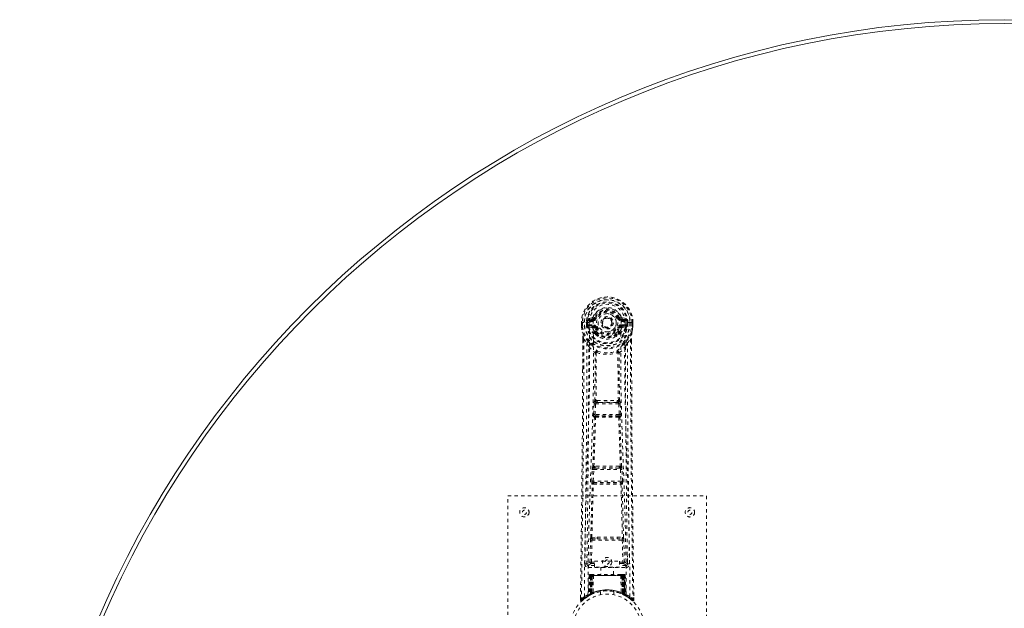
# Model space of a CAD drawing. Header units: inches. Extents: x -63 to 73, y -90 to 53.
# Tile 2 of 4: x 13 to 43, y 35 to 53. Entities that reach past the tile are written whole.
import ezdxf

# ---------------------------------------------------------------- set-up
doc = ezdxf.new("R2010")
doc.units = ezdxf.units.IN
doc.header["$MEASUREMENT"] = 0
doc.linetypes.add('SLD-Dashed', pattern=[0.075, 0.05, -0.025])
doc.linetypes.add('SLD-Solid', pattern=[0])

msp = doc.modelspace()

# ---------------------------------------------------------------- linework, layer by layer
at = {"color": 7, "linetype": 'SLD-Dashed', "lineweight": 0}
for p, q in [((30.316, 43.475), (30.316, 43.359)), ((30.32, 43.475), (30.316, 43.475)), ((30.317, 43.476), (30.317, 43.359)), ((30.373, 43.475), (30.32, 43.475)), ((30.346, 43.473), (30.346, 43.359)), ((30.396, 43.474), (30.373, 43.475)), ((30.555, 43.474), (30.396, 43.474)), ((30.467, 43.401), (30.467, 43.472)), ((30.502, 43.472), (30.497, 43.472)), ((30.497, 43.472), (30.497, 43.403)), ((30.502, 43.394), (30.502, 43.472)), ((30.639, 43.616), (30.52, 43.593)), ((30.551, 43.556), (30.667, 43.577)), ((30.551, 43.556), (30.551, 43.527)), ((30.667, 43.556), (30.551, 43.556)), ((30.667, 43.527), (30.551, 43.527)), ((30.667, 43.577), (30.667, 43.556)), ((30.667, 43.527), (30.667, 43.556)), ((30.727, 43.62), (30.672, 43.643)), ((30.672, 43.51), (30.672, 43.512)), ((30.727, 43.62), (30.749, 43.611)), ((31.252, 43.474), (31.252, 43.465)), ((31.252, 43.465), (31.252, 43.45)), ((31.443, 43.611), (31.465, 43.62)), ((31.465, 43.62), (31.468, 43.613)), ((31.519, 43.512), (31.519, 43.51)), ((31.525, 43.577), (31.641, 43.556)), ((31.525, 43.577), (31.525, 43.556)), ((31.641, 43.556), (31.525, 43.556)), ((31.525, 43.527), (31.525, 43.556)), ((31.641, 43.527), (31.525, 43.527)), ((31.671, 43.593), (31.553, 43.616)), ((31.795, 43.474), (31.637, 43.474)), ((31.641, 43.527), (31.641, 43.556)), ((31.689, 43.472), (31.695, 43.472)), ((31.689, 43.394), (31.689, 43.472)), ((31.695, 43.403), (31.695, 43.472)), ((31.724, 43.473), (31.724, 43.401)), ((31.724, 43.473), (31.724, 43.473)), ((31.818, 43.475), (31.795, 43.474)), ((31.871, 43.475), (31.818, 43.475)), ((31.846, 43.359), (31.846, 43.473)), ((31.875, 43.475), (31.871, 43.475)), ((31.874, 43.359), (31.874, 43.476)), ((31.875, 43.475), (31.875, 43.359)), ((30.316, 43.359), (30.316, 43.355)), ((30.467, 43.401), (30.497, 43.403)), ((30.467, 43.401), (30.467, 43.401)), ((30.497, 43.402), (30.503, 43.383)), ((30.503, 43.383), (30.502, 43.394)), ((30.509, 43.357), (30.513, 43.352)), ((30.513, 43.352), (30.513, 43.352)), ((30.513, 43.352), (30.513, 43.352)), ((30.523, 43.341), (30.513, 43.352)), ((30.523, 43.341), (30.638, 43.32)), ((30.537, 43.404), (30.537, 43.374)), ((30.537, 43.404), (30.667, 43.404)), ((30.667, 43.35), (30.537, 43.374)), ((30.537, 43.374), (30.667, 43.374)), ((30.667, 43.404), (30.667, 43.374)), ((30.667, 43.35), (30.667, 43.374)), ((30.749, 43.32), (30.722, 43.309)), ((30.728, 43.159), (30.727, 43.178)), ((30.751, 43.183), (30.751, 43.165)), ((31.44, 43.165), (31.441, 43.183)), ((31.47, 43.309), (31.443, 43.32)), ((31.464, 43.159), (31.464, 43.178)), ((31.525, 43.404), (31.525, 43.374)), ((31.525, 43.404), (31.655, 43.404)), ((31.655, 43.374), (31.525, 43.35)), ((31.525, 43.35), (31.525, 43.374)), ((31.525, 43.374), (31.655, 43.374)), ((31.554, 43.32), (31.668, 43.341)), ((31.655, 43.374), (31.655, 43.404)), ((31.679, 43.352), (31.668, 43.341)), ((31.668, 43.341), (31.668, 43.341)), ((31.668, 43.341), (31.668, 43.341)), ((31.679, 43.352), (31.683, 43.357)), ((31.694, 43.402), (31.689, 43.383)), ((31.689, 43.383), (31.689, 43.394)), ((31.695, 43.403), (31.724, 43.401)), ((31.724, 43.401), (31.724, 43.401)), ((31.875, 43.355), (31.875, 43.359)), ((30.359, 42.974), (30.356, 42.05)), ((30.36, 42.049), (30.36, 42.973)), ((30.388, 42.972), (30.484, 42.857)), ((30.747, 43.113), (30.735, 43.13)), ((31.457, 43.13), (31.445, 43.113)), ((31.707, 42.857), (31.803, 42.972)), ((31.832, 42.92), (31.832, 42.973)), ((31.833, 42.974), (31.833, 42.921)), ((30.768, 42.555), (30.768, 42.555)), ((31.423, 42.555), (31.423, 42.555)), ((30.797, 41.115), (30.757, 41.115)), ((30.765, 41.061), (30.804, 41.062)), ((31.388, 41.062), (30.804, 41.062)), ((31.388, 41.062), (31.427, 41.061)), ((31.435, 41.115), (31.395, 41.115)), ((30.686, 40.702), (30.702, 41.019)), ((30.73, 40.699), (30.746, 41.017)), ((30.746, 41.017), (31.445, 41.017)), ((31.445, 41.017), (31.462, 40.699)), ((31.506, 40.702), (31.49, 41.019)), ((30.709, 40.607), (30.695, 40.612)), ((31.462, 40.699), (30.73, 40.699)), ((30.753, 40.65), (30.739, 40.654)), ((30.739, 40.654), (31.453, 40.654)), ((31.453, 40.654), (31.438, 40.65)), ((31.483, 40.607), (31.497, 40.612)), ((30.631, 38.684), (30.648, 39.036)), ((30.675, 38.682), (30.692, 39.034)), ((30.692, 39.034), (31.499, 39.034)), ((30.73, 39.131), (30.698, 39.13)), ((30.739, 39.079), (30.707, 39.079)), ((31.453, 39.079), (30.739, 39.079)), ((31.453, 39.079), (31.484, 39.079)), ((31.494, 39.13), (31.462, 39.131)), ((31.499, 39.034), (31.516, 38.682)), ((31.561, 38.684), (31.544, 39.036)), ((31.516, 38.682), (30.675, 38.682)), ((30.637, 38.594), (30.645, 38.591)), ((30.69, 38.633), (30.682, 38.637)), ((30.682, 38.637), (31.51, 38.637)), ((31.51, 38.637), (31.502, 38.633)), ((31.547, 38.591), (31.555, 38.594)), ((28.096, 30.241), (28.096, 38.241)), ((28.096, 38.241), (34.096, 38.241)), ((34.096, 38.241), (34.096, 30.241)), ((30.577, 36.239), (30.593, 36.9)), ((30.622, 36.238), (30.637, 36.899)), ((30.634, 36.984), (30.791, 36.991)), ((30.637, 36.899), (31.554, 36.899)), ((30.645, 36.94), (30.798, 36.942)), ((30.798, 36.942), (31.394, 36.942)), ((31.394, 36.942), (31.546, 36.94)), ((31.401, 36.991), (31.557, 36.984)), ((31.554, 36.899), (31.57, 36.238)), ((31.615, 36.239), (31.599, 36.9)), ((30.487, 36.471), (30.484, 36.184)), ((31.708, 36.184), (31.705, 36.471)), ((30.483, 36.182), (30.485, 36.173)), ((30.528, 36.136), (30.528, 36.075)), ((30.716, 36.136), (30.528, 36.136)), ((30.528, 36.075), (31.664, 36.075)), ((30.622, 36.193), (30.622, 36.238)), ((30.622, 36.238), (30.716, 36.238)), ((30.622, 36.193), (30.716, 36.193)), ((30.716, 36.269), (31.466, 36.269)), ((30.716, 36.089), (30.716, 36.269)), ((31.466, 36.089), (30.716, 36.089)), ((30.901, 36.089), (30.901, 35.866)), ((31.291, 35.866), (31.291, 36.089)), ((31.466, 36.269), (31.466, 36.089)), ((31.466, 36.238), (31.57, 36.238)), ((31.466, 36.193), (31.57, 36.193)), ((31.664, 36.136), (31.466, 36.136)), ((31.57, 36.193), (31.57, 36.238)), ((31.664, 36.075), (31.664, 36.136)), ((31.707, 36.173), (31.709, 36.182)), ((30.55, 35.838), (30.529, 35.232)), ((30.563, 35.838), (30.543, 35.24)), ((30.563, 35.838), (30.55, 35.838)), ((30.582, 35.838), (30.561, 35.251)), ((30.584, 35.841), (30.562, 35.248)), ((30.649, 35.838), (30.582, 35.838)), ((30.589, 35.838), (30.589, 35.281)), ((30.596, 35.838), (30.589, 35.838)), ((30.597, 35.866), (30.59, 35.866)), ((30.603, 35.866), (30.593, 35.866)), ((30.596, 35.838), (31.595, 35.838)), ((30.596, 35.284), (30.596, 35.838)), ((30.602, 35.287), (30.602, 35.838)), ((30.602, 35.838), (30.609, 35.838)), ((30.61, 35.866), (30.603, 35.866)), ((30.609, 35.838), (30.609, 35.29)), ((31.583, 35.838), (30.609, 35.838)), ((30.666, 35.866), (30.612, 35.866)), ((30.628, 35.866), (30.621, 35.866)), ((30.621, 35.838), (30.621, 35.296)), ((30.627, 35.838), (30.621, 35.838)), ((30.627, 35.838), (31.565, 35.838)), ((30.627, 35.299), (30.627, 35.838)), ((30.628, 35.866), (30.666, 35.866)), ((30.63, 35.286), (30.649, 35.838)), ((30.65, 35.838), (30.631, 35.287)), ((30.649, 35.838), (30.65, 35.838)), ((30.68, 35.838), (30.675, 35.316)), ((30.687, 35.866), (30.679, 35.866)), ((31.512, 35.838), (30.68, 35.838)), ((31.504, 35.866), (30.687, 35.866)), ((31.512, 35.866), (31.504, 35.866)), ((31.512, 35.838), (31.516, 35.316)), ((31.58, 35.866), (31.526, 35.866)), ((31.526, 35.866), (31.564, 35.866)), ((31.561, 35.287), (31.542, 35.838)), ((31.542, 35.838), (31.543, 35.838)), ((31.543, 35.838), (31.562, 35.286)), ((31.61, 35.838), (31.543, 35.838)), ((31.57, 35.866), (31.564, 35.866)), ((31.571, 35.838), (31.565, 35.838)), ((31.565, 35.838), (31.565, 35.299)), ((31.571, 35.296), (31.571, 35.838)), ((31.589, 35.866), (31.582, 35.866)), ((31.583, 35.29), (31.583, 35.838)), ((31.583, 35.838), (31.589, 35.838)), ((31.598, 35.866), (31.589, 35.866)), ((31.589, 35.838), (31.59, 35.287)), ((31.602, 35.866), (31.595, 35.866)), ((31.603, 35.838), (31.595, 35.838)), ((31.595, 35.838), (31.595, 35.284)), ((31.603, 35.281), (31.603, 35.838)), ((31.63, 35.248), (31.608, 35.841)), ((31.61, 35.838), (31.631, 35.251)), ((31.628, 35.838), (31.649, 35.24)), ((31.642, 35.838), (31.628, 35.838)), ((31.642, 35.838), (31.663, 35.232)), ((30.29, 35.167), (30.289, 35.1)), ((30.29, 35.167), (30.289, 35.1)), ((30.292, 35.164), (30.291, 35.1)), ((30.339, 35.079), (30.38, 35.113)), ((30.514, 35.207), (30.528, 35.215)), ((30.529, 35.232), (30.543, 35.24)), ((30.546, 35.226), (30.613, 35.26)), ((30.561, 35.251), (30.63, 35.286)), ((30.589, 35.281), (30.596, 35.284)), ((30.601, 35.255), (30.589, 35.281)), ((30.601, 35.255), (30.593, 35.25)), ((30.609, 35.258), (30.596, 35.284)), ((30.609, 35.258), (30.601, 35.255)), ((30.609, 35.29), (30.602, 35.287)), ((30.614, 35.261), (30.602, 35.287)), ((30.606, 35.257), (30.614, 35.261)), ((30.621, 35.264), (30.609, 35.29)), ((30.613, 35.26), (30.614, 35.261)), ((30.614, 35.261), (30.621, 35.264)), ((30.621, 35.296), (30.627, 35.299)), ((30.633, 35.269), (30.621, 35.296)), ((30.639, 35.272), (30.627, 35.299)), ((30.631, 35.287), (30.63, 35.286)), ((30.639, 35.272), (30.633, 35.269)), ((30.896, 35.349), (30.896, 35.252)), ((31.296, 35.252), (31.296, 35.349)), ((31.565, 35.299), (31.553, 35.272)), ((31.559, 35.269), (31.553, 35.272)), ((31.571, 35.296), (31.559, 35.269)), ((31.562, 35.286), (31.561, 35.287)), ((31.562, 35.286), (31.631, 35.251)), ((31.565, 35.299), (31.571, 35.296)), ((31.583, 35.29), (31.57, 35.264)), ((31.59, 35.287), (31.577, 35.261)), ((31.578, 35.261), (31.579, 35.26)), ((31.579, 35.26), (31.594, 35.253)), ((31.59, 35.287), (31.583, 35.29)), ((31.595, 35.284), (31.583, 35.258)), ((31.59, 35.255), (31.583, 35.258)), ((31.603, 35.281), (31.59, 35.255)), ((31.617, 35.241), (31.59, 35.255)), ((31.595, 35.284), (31.603, 35.281)), ((31.599, 35.25), (31.646, 35.226)), ((31.649, 35.24), (31.663, 35.232)), ((31.658, 35.22), (31.671, 35.212)), ((31.664, 35.215), (31.677, 35.207)), ((31.811, 35.113), (31.853, 35.079)), ((31.902, 35.1), (31.901, 35.167)), ((30.289, 35.1), (30.319, 35.1)), ((31.872, 35.1), (31.852, 35.078))]:
    msp.add_line(p, q, dxfattribs=at)
at = {"color": 7, "linetype": 'SLD-Dashed', "lineweight": 0, "flags": 128}
for points in [[(30.672, 43.512), (30.678, 43.589), (30.701, 43.663), (30.741, 43.732), (30.794, 43.792), (30.859, 43.841), (30.933, 43.876), (31.013, 43.898), (31.096, 43.906), (31.179, 43.898), (31.258, 43.876), (31.332, 43.841), (31.398, 43.792), (31.451, 43.732), (31.49, 43.663), (31.513, 43.589), (31.519, 43.512)], [(30.316, 43.475), (30.316, 43.475), (30.317, 43.475), (30.319, 43.474), (30.323, 43.474), (30.328, 43.474), (30.333, 43.474), (30.339, 43.473), (30.346, 43.473)], [(30.408, 35.194), (30.416, 36.241), (30.435, 37.286), (30.464, 38.328), (30.499, 39.366), (30.534, 40.4), (30.559, 41.429), (30.567, 42.454), (30.555, 43.474)], [(30.551, 43.527), (30.527, 43.531), (30.508, 43.544)], [(30.517, 35.249), (30.526, 36.294), (30.547, 37.337), (30.579, 38.376), (30.617, 39.412), (30.653, 40.443), (30.679, 41.47), (30.687, 42.492), (30.673, 43.509)], [(30.667, 43.577), (30.704, 43.591), (30.718, 43.604)], [(30.718, 43.604), (30.723, 43.612), (30.727, 43.62)], [(30.777, 43.599), (30.772, 43.602), (30.766, 43.604), (30.762, 43.606), (30.758, 43.607), (30.754, 43.609), (30.752, 43.61), (30.75, 43.611), (30.749, 43.611)], [(31.415, 43.599), (31.42, 43.602), (31.425, 43.604), (31.43, 43.606), (31.434, 43.607), (31.438, 43.609), (31.44, 43.61), (31.442, 43.611), (31.443, 43.611)], [(31.675, 35.249), (31.666, 36.294), (31.645, 37.337), (31.613, 38.377), (31.575, 39.413), (31.539, 40.444), (31.513, 41.47), (31.505, 42.492), (31.519, 43.509)], [(31.784, 35.194), (31.776, 36.241), (31.757, 37.286), (31.727, 38.328), (31.692, 39.366), (31.658, 40.4), (31.633, 41.43), (31.624, 42.454), (31.637, 43.474)], [(31.684, 43.544), (31.664, 43.531), (31.641, 43.527)], [(31.695, 43.472), (31.698, 43.472), (31.705, 43.472), (31.714, 43.473), (31.724, 43.473)], [(31.846, 43.473), (31.852, 43.473), (31.858, 43.473), (31.864, 43.474), (31.869, 43.474), (31.872, 43.474), (31.875, 43.475), (31.876, 43.475), (31.875, 43.475)], [(30.316, 43.359), (30.329, 43.262), (30.345, 43.185)], [(30.316, 43.355), (30.317, 43.355), (30.319, 43.355), (30.322, 43.355), (30.326, 43.356), (30.33, 43.357), (30.335, 43.357), (30.34, 43.358), (30.346, 43.359)], [(30.346, 43.359), (30.339, 43.359), (30.333, 43.359), (30.328, 43.359), (30.323, 43.359), (30.319, 43.359), (30.317, 43.359), (30.316, 43.359), (30.316, 43.359)], [(30.316, 43.355), (30.328, 43.265), (30.347, 43.174)], [(30.345, 43.185), (30.345, 43.18), (30.347, 43.174)], [(30.527, 42.896), (30.426, 43.02), (30.347, 43.174)], [(30.497, 43.402), (30.497, 43.403), (30.497, 43.403)], [(30.502, 43.394), (30.519, 43.402), (30.537, 43.404)], [(30.665, 43.298), (30.652, 43.315), (30.638, 43.32)], [(30.727, 43.178), (30.695, 43.23), (30.665, 43.298)], [(30.722, 43.309), (30.75, 43.245), (30.779, 43.196)], [(30.777, 43.332), (30.772, 43.329), (30.766, 43.327), (30.762, 43.325), (30.758, 43.323), (30.754, 43.322), (30.752, 43.321), (30.75, 43.32), (30.749, 43.32)], [(31.412, 43.196), (31.442, 43.245), (31.47, 43.309)], [(31.415, 43.332), (31.42, 43.329), (31.425, 43.327), (31.43, 43.325), (31.434, 43.323), (31.438, 43.322), (31.44, 43.321), (31.442, 43.32), (31.443, 43.32)], [(31.464, 43.178), (31.497, 43.23), (31.527, 43.298)], [(31.527, 43.298), (31.54, 43.315), (31.554, 43.32)], [(31.655, 43.404), (31.673, 43.402), (31.689, 43.394)], [(31.665, 42.896), (31.766, 43.02), (31.845, 43.174)], [(31.695, 43.403), (31.695, 43.403), (31.694, 43.402)], [(31.845, 43.174), (31.862, 43.254), (31.875, 43.355)], [(31.845, 43.174), (31.847, 43.18), (31.847, 43.185)], [(31.875, 43.359), (31.876, 43.359), (31.875, 43.359), (31.872, 43.359), (31.869, 43.359), (31.864, 43.359), (31.858, 43.359), (31.852, 43.359), (31.846, 43.359)], [(31.875, 43.355), (31.874, 43.355), (31.872, 43.355), (31.87, 43.355), (31.866, 43.356), (31.862, 43.357), (31.857, 43.357), (31.851, 43.358), (31.846, 43.359)], [(31.875, 43.359), (31.863, 43.262), (31.847, 43.185)], [(30.388, 42.972), (30.387, 41.507), (30.378, 40.035), (30.363, 38.588), (30.361, 38.367), (30.358, 38.137), (30.355, 37.934), (30.353, 37.735), (30.35, 37.519), (30.348, 37.37), (30.346, 37.213), (30.344, 37.056), (30.343, 36.939), (30.341, 36.799), (30.339, 36.636), (30.335, 36.304), (30.332, 36.1), (30.329, 35.845), (30.325, 35.584), (30.322, 35.335), (30.319, 35.1)], [(30.359, 42.974), (30.358, 42.974), (30.359, 42.974), (30.362, 42.973), (30.365, 42.973), (30.37, 42.973), (30.376, 42.973), (30.382, 42.972), (30.388, 42.972)], [(30.484, 42.857), (30.484, 42.337), (30.482, 41.804), (30.48, 41.258), (30.476, 40.744), (30.472, 40.214), (30.467, 39.662), (30.461, 39.173), (30.458, 38.915), (30.455, 38.643), (30.452, 38.354), (30.448, 38.05), (30.444, 37.775), (30.441, 37.534), (30.438, 37.343), (30.436, 37.128), (30.432, 36.887), (30.429, 36.661), (30.427, 36.469), (30.425, 36.309), (30.423, 36.182)], [(30.747, 43.113), (30.821, 43.055), (30.878, 43.026)], [(31.313, 43.026), (31.371, 43.055), (31.445, 43.113)], [(31.769, 36.182), (31.767, 36.318), (31.765, 36.49), (31.762, 36.699), (31.759, 36.944), (31.755, 37.193), (31.752, 37.412), (31.75, 37.566), (31.749, 37.704), (31.747, 37.825), (31.745, 37.98), (31.743, 38.143), (31.741, 38.3), (31.731, 39.113), (31.722, 39.931), (31.714, 40.904), (31.709, 41.893), (31.707, 42.857)], [(31.803, 42.972), (31.809, 42.972), (31.815, 42.973), (31.821, 42.973), (31.826, 42.973), (31.83, 42.973), (31.833, 42.974), (31.833, 42.974), (31.833, 42.974)], [(31.803, 42.972), (31.805, 41.509), (31.814, 40.035), (31.828, 38.588), (31.831, 38.34), (31.834, 38.082), (31.837, 37.867), (31.84, 37.638), (31.843, 37.388), (31.847, 37.117), (31.849, 36.899), (31.853, 36.636), (31.857, 36.312), (31.86, 36.102), (31.863, 35.844), (31.866, 35.581), (31.869, 35.333), (31.872, 35.1)], [(31.833, 42.921), (31.841, 40.351), (31.869, 37.726), (31.902, 35.1)], [(30.544, 42.744), (30.63, 42.644), (30.73, 42.555)], [(30.622, 42.808), (30.631, 42.799), (30.637, 42.793)], [(30.721, 41.108), (30.731, 41.829), (30.733, 42.547)], [(30.778, 42.566), (30.773, 42.575), (30.766, 42.581), (30.759, 42.584), (30.75, 42.584), (30.743, 42.581), (30.737, 42.574), (30.732, 42.566), (30.73, 42.555)], [(30.768, 42.555), (30.767, 41.836), (30.757, 41.115)], [(31.461, 42.555), (31.459, 42.566), (31.455, 42.574), (31.449, 42.581), (31.441, 42.584), (31.433, 42.584), (31.425, 42.581), (31.418, 42.575), (31.413, 42.566)], [(31.435, 41.115), (31.424, 41.836), (31.423, 42.555)], [(31.471, 41.108), (31.46, 41.829), (31.459, 42.547)], [(31.461, 42.555), (31.562, 42.644), (31.648, 42.744)], [(31.555, 42.793), (31.561, 42.799), (31.57, 42.808)], [(30.356, 42.05), (30.35, 40.351), (30.323, 37.726), (30.29, 35.167)], [(30.765, 41.061), (30.764, 41.061), (30.762, 41.06), (30.759, 41.056), (30.754, 41.047), (30.749, 41.033), (30.746, 41.017)], [(30.797, 41.115), (31.096, 41.117), (31.395, 41.115)], [(30.804, 41.062), (31.096, 41.063), (31.388, 41.062)], [(30.702, 41.019), (30.707, 41.019), (30.717, 41.018), (30.731, 41.017), (30.746, 41.017)], [(31.445, 41.017), (31.46, 41.017), (31.474, 41.018), (31.485, 41.019), (31.49, 41.019)], [(30.663, 39.126), (30.687, 39.868), (30.709, 40.607)], [(30.686, 40.702), (30.691, 40.701), (30.701, 40.701), (30.715, 40.7), (30.73, 40.699)], [(30.698, 39.13), (30.723, 39.873), (30.745, 40.613)], [(30.739, 40.654), (30.734, 40.658), (30.731, 40.668), (30.73, 40.675), (30.729, 40.682), (30.729, 40.691), (30.73, 40.699)], [(31.447, 40.613), (31.469, 39.873), (31.494, 39.13)], [(31.462, 40.699), (31.462, 40.691), (31.462, 40.682), (31.462, 40.675), (31.461, 40.668), (31.457, 40.658), (31.453, 40.654)], [(31.462, 40.699), (31.477, 40.7), (31.491, 40.701), (31.501, 40.701), (31.506, 40.702)], [(31.529, 39.126), (31.504, 39.868), (31.483, 40.607)], [(30.648, 39.036), (30.65, 39.068), (30.65, 39.071)], [(30.648, 39.036), (30.652, 39.036), (30.663, 39.036), (30.677, 39.035), (30.692, 39.034)], [(31.499, 39.034), (31.515, 39.035), (31.529, 39.036), (31.539, 39.036), (31.544, 39.036)], [(31.544, 39.036), (31.542, 39.068), (31.541, 39.071)], [(30.631, 38.684), (30.635, 38.684), (30.646, 38.683), (30.66, 38.682), (30.675, 38.682)], [(31.516, 38.682), (31.532, 38.682), (31.546, 38.683), (31.556, 38.684), (31.561, 38.684)], [(30.601, 36.982), (30.621, 37.787), (30.645, 38.591)], [(30.635, 36.984), (30.655, 37.79), (30.679, 38.594)], [(31.512, 38.594), (31.537, 37.79), (31.557, 36.984)], [(31.59, 36.982), (31.571, 37.787), (31.547, 38.591)], [(30.593, 36.9), (30.597, 36.9), (30.608, 36.9), (30.622, 36.899), (30.637, 36.899)], [(30.791, 36.991), (31.096, 36.991), (31.401, 36.991)], [(30.798, 36.942), (31.096, 36.942), (31.394, 36.942)], [(31.554, 36.899), (31.57, 36.899), (31.584, 36.9), (31.594, 36.9), (31.599, 36.9)], [(30.577, 36.239), (30.508, 36.21), (30.483, 36.182)], [(30.528, 36.136), (30.552, 36.164), (30.622, 36.193)], [(30.577, 36.239), (30.582, 36.239), (30.592, 36.238), (30.606, 36.238), (30.622, 36.238)], [(31.57, 36.238), (31.586, 36.238), (31.6, 36.238), (31.61, 36.239), (31.615, 36.239)], [(31.57, 36.193), (31.639, 36.164), (31.664, 36.136)], [(31.709, 36.182), (31.684, 36.21), (31.615, 36.239)], [(30.55, 35.838), (30.553, 35.838), (30.561, 35.838), (30.574, 35.838), (30.589, 35.838)], [(30.602, 35.838), (30.588, 35.838), (30.575, 35.838), (30.567, 35.838), (30.563, 35.838)], [(30.582, 35.838), (30.582, 35.838), (30.584, 35.838), (30.587, 35.838), (30.592, 35.838), (30.598, 35.838), (30.605, 35.838), (30.613, 35.838), (30.621, 35.838)], [(30.68, 35.838), (30.669, 35.838), (30.659, 35.838), (30.653, 35.838), (30.65, 35.838)], [(31.542, 35.838), (31.539, 35.838), (31.532, 35.838), (31.523, 35.838), (31.512, 35.838)], [(31.571, 35.838), (31.579, 35.838), (31.586, 35.838), (31.594, 35.838), (31.6, 35.838), (31.604, 35.838), (31.608, 35.838), (31.61, 35.838), (31.61, 35.838)], [(31.581, 35.866), (31.58, 35.866), (31.579, 35.866)], [(31.628, 35.838), (31.625, 35.838), (31.616, 35.838), (31.604, 35.838), (31.589, 35.838)], [(31.603, 35.838), (31.618, 35.838), (31.63, 35.838), (31.639, 35.838), (31.642, 35.838)], [(31.61, 35.837), (31.609, 35.844), (31.608, 35.846)], [(30.339, 35.078), (30.372, 35.106), (30.38, 35.112)], [(31.632, 35.243), (31.631, 35.249), (31.631, 35.251)], [(31.669, 35.215), (31.663, 35.226), (31.658, 35.24)], [(30.292, 35.1), (30.294, 35.093), (30.298, 35.085), (30.303, 35.078), (30.309, 35.074), (30.316, 35.071), (30.324, 35.07), (30.331, 35.072), (30.337, 35.076)], [(31.854, 35.08), (31.861, 35.076), (31.869, 35.074), (31.877, 35.073), (31.885, 35.075), (31.892, 35.078), (31.897, 35.084), (31.901, 35.09), (31.902, 35.098)], [(31.902, 35.1), (31.902, 35.101), (31.9, 35.1), (31.894, 35.1), (31.884, 35.1), (31.878, 35.1), (31.872, 35.1)]]:
    msp.add_lwpolyline(points, dxfattribs=at)
at = {"color": 7, "linetype": 'SLD-Dashed', "lineweight": 0}
for centre, radius in [((31.096, 43.465), 0.7), ((31.096, 43.465), 0.69), ((31.096, 43.465), 0.623), ((31.096, 43.465), 0.32), ((31.096, 43.465), 0.275), ((31.096, 43.465), 0.188), ((31.096, 43.465), 0.157), ((31.096, 43.465), 0.142), ((31.096, 43.465), 0.139), ((31.096, 43.465), 0.138), ((28.596, 37.741), 0.14), ((28.596, 37.741), 0.0625), ((33.596, 37.741), 0.141), ((33.596, 37.741), 0.0625), ((31.096, 36.241), 0.14), ((31.096, 36.241), 0.0625), ((31.096, 34.241), 1.125), ((31.096, 34.241), 1.03)]:
    msp.add_circle(centre, radius, dxfattribs=at)
at = {"color": 7, "linetype": 'SLD-Solid', "lineweight": 15}
for radius, start, end in [(29.75, 0, 180), (29.632, 0.2284, 179.7716), (29.632, 0.2284, 179.7716)]:
    msp.add_arc((43.096, 22.866), radius, start, end, dxfattribs=at)
at = {"color": 7, "linetype": 'SLD-Dashed', "lineweight": 0}
for centre, radius, start, end in [((31.096, 43.465), 0.78, 0.7166, 179.2834), ((31.096, 43.465), 0.78, 0, 179.3038), ((31.096, 43.465), 0.75, 0.5685, 179.4315), ((31.096, 43.465), 0.629, 0.6528, 179.3472), ((31.096, 43.465), 0.599, 0.6527, 179.3473), ((31.096, 43.481), 0.541, 359.3501, 180.6499), ((31.096, 43.465), 0.459, 22.774, 157.226), ((31.096, 43.465), 0.4, 22.774, 157.226), ((31.096, 43.465), 0.376, 22.774, 157.226), ((31.096, 43.465), 0.346, 22.7739, 157.2261), ((31.096, 43.465), 0.275, 90, 270), ((31.096, 43.465), 0.275, 270, 90), ((30.494, 44.535), 1.063, 268.5477, 270.1456), ((31.096, 43.465), 0.593, 172.3909, 179.3289), ((30.712, 43.517), 0.206, 158.3424, 172.3386), ((30.55, 43.586), 0.0299, 167.8919, 271.9531), ((30.674, 43.288), 0.221, 90.3107, 122.5179), ((30.668, 43.607), 0.0301, 162.351, 268.5753), ((30.63, 43.661), 0.0454, 281.2475, 337.5755), ((30.667, 43.645), 0.089, 270, 337.226), ((30.667, 43.645), 0.119, 269.9996, 337.2259), ((31.525, 43.645), 0.119, 202.7741, 269.9998), ((31.525, 43.645), 0.089, 202.774, 270), ((32.064, 42.271), 1.477, 111.6226, 113.925), ((31.531, 43.648), 0.0715, 209.6369, 265.2023), ((31.561, 43.661), 0.0454, 202.4839, 258.6911), ((31.514, 43.277), 0.233, 58.0382, 88.5934), ((31.524, 43.607), 0.0301, 271.4232, 17.6505), ((31.642, 43.586), 0.0299, 268.0469, 12.1081), ((31.48, 43.517), 0.206, 7.6614, 21.6576), ((31.096, 43.465), 0.593, 0.6711, 7.6091), ((30.346, 43.359), 0.03, 180.0028, 185.051), ((31.096, 43.465), 0.787, 188.0937, 351.9063), ((29.172, 43.004), 1.187, 358.5706, 8.7912), ((31.096, 43.465), 0.758, 188.0936, 351.9064), ((26.872, 42.356), 3.569, 9.9436, 13.2514), ((31.096, 43.465), 0.632, 185.8273, 354.1727), ((31.096, 43.465), 0.602, 186.0327, 353.9673), ((30.589, 43.39), 0.0864, 184.5683, 202.6908), ((30.537, 43.344), 0.0306, 89.0725, 154.5735), ((30.966, 43.562), 0.499, 204.8897, 243.9924), ((30.904, 43.563), 0.441, 210.2262, 246.4277), ((30.668, 43.32), 0.0299, 91.0972, 178.7791), ((30.696, 43.292), 0.031, 31.5708, 169.9023), ((30.667, 43.285), 0.119, 22.7735, 90.0005), ((30.667, 43.285), 0.089, 22.774, 90), ((30.662, 43.285), 0.0649, 21.3169, 85.0801), ((30.758, 43.175), 0.0305, 44.5492, 174.285), ((30.75, 43.137), 0.0459, 88.3043, 118.8675), ((30.75, 43.119), 0.046, 88.2934, 118.8072), ((30.772, 43.155), 0.0448, 175.0831, 213.9446), ((30.786, 43.11), 0.0396, 127.1217, 174.8245), ((31.096, 43.465), 0.376, 202.774, 337.226), ((30.778, 43.161), 0.0348, 87.2716, 140.5995), ((31.096, 43.477), 0.453, 220.451, 319.549), ((30.784, 43.166), 0.033, 181.8882, 228.376), ((31.096, 43.505), 0.494, 227.4885, 312.5115), ((31.096, 43.465), 0.346, 202.7741, 337.2259), ((31.096, 43.459), 0.411, 219.7062, 320.2939), ((31.096, 43.465), 0.156, 245.2931, 290.0155), ((31.434, 43.175), 0.0305, 5.7198, 135.4468), ((31.414, 43.161), 0.0347, 39.3949, 92.734), ((31.525, 43.285), 0.119, 90.0001, 157.2265), ((31.407, 43.166), 0.033, 311.6195, 358.1164), ((31.406, 43.11), 0.0396, 5.1759, 52.8789), ((31.442, 43.119), 0.046, 61.1897, 91.7098), ((31.442, 43.137), 0.0459, 61.1336, 91.6959), ((31.525, 43.285), 0.089, 90, 157.226), ((31.232, 43.556), 0.492, 295.7079, 335.4799), ((31.419, 43.155), 0.0448, 326.2218, 4.9345), ((31.287, 43.563), 0.441, 293.5937, 329.7435), ((31.53, 43.285), 0.0649, 94.9221, 158.682), ((31.496, 43.292), 0.031, 10.1781, 148.3483), ((31.524, 43.32), 0.0299, 1.1732, 88.9528), ((31.655, 43.344), 0.0306, 25.4274, 90.9287), ((31.574, 43.397), 0.116, 339.6333, 353.1076), ((35.318, 42.356), 3.569, 166.7475, 170.0562), ((33.02, 43.004), 1.187, 171.2125, 181.4269), ((30.818, 42.539), 0.461, 129.1754, 136.3334), ((25.774, 40.317), 5.351, 26.9674, 28.334), ((32.077, 44.475), 2.213, 225.5083, 228.8674), ((31.096, 43.446), 0.473, 242.614, 297.386), ((30.114, 44.475), 2.213, 311.1324, 314.4912), ((36.426, 40.313), 5.361, 151.6678, 153.032), ((31.374, 42.539), 0.461, 43.6633, 50.8237), ((-468.997, 44.062), 499.542, 359.09607, 359.8488), ((30.604, 42.741), 0.0608, 58.0028, 177.4263), ((31.368, 43.305), 0.893, 214.9883, 231.1482), ((30.791, 42.551), 0.0608, 73.7753, 175.9547), ((30.719, 42.548), 0.0133, 356.8079, 33.9379), ((30.765, 42.484), 0.0708, 87.2829, 117.281), ((30.781, 42.553), 0.0128, 102.3473, 173.3611), ((30.85, 42.549), 0.0738, 124.9792, 166.7591), ((31.096, 43.478), 0.966, 250.8188, 289.1819), ((31.096, 43.403), 0.844, 250.0604, 289.9395), ((30.824, 43.305), 0.893, 308.8523, 325.011), ((31.401, 42.551), 0.0608, 4.045, 106.2244), ((31.341, 42.549), 0.0738, 13.2418, 55.02), ((31.411, 42.553), 0.0128, 6.6338, 77.6711), ((31.427, 42.484), 0.0708, 62.7168, 92.7158), ((31.472, 42.548), 0.0133, 146.0907, 183.2917), ((31.587, 42.741), 0.0608, 2.571, 122.0028), ((531.166, 44.062), 499.52, 180.15118, 180.90395), ((30.883, 41.028), 0.181, 153.5347, 182.7749), ((30.751, 41.041), 0.0735, 85.5122, 114.1476), ((30.767, 41.107), 0.0457, 178.2704, 268.1472), ((30.86, 41.103), 0.104, 173.8585, 204.0344), ((30.896, 41.102), 0.101, 172.2328, 203.4731), ((31.295, 41.102), 0.101, 336.5261, 7.7678), ((31.332, 41.103), 0.104, 335.9689, 6.1383), ((31.425, 41.107), 0.0457, 271.8536, 1.7289), ((31.388, 41.019), 0.0575, 357.8274, 47.5832), ((31.441, 41.042), 0.073, 65.7479, 94.5967), ((31.309, 41.028), 0.181, 357.2207, 26.4649), ((30.846, 40.673), 0.163, 169.7779, 201.8747), ((30.74, 40.609), 0.0451, 90.863, 176.7703), ((30.754, 40.605), 0.0451, 90.8976, 176.6061), ((30.738, 40.538), 0.0749, 85.099, 112.9435), ((30.802, 40.619), 0.0574, 147.5072, 185.9245), ((31.096, 77.978), 37.367, 269.4615, 270.5382), ((31.096, 73.245), 32.597, 269.3981, 270.6019), ((31.438, 40.605), 0.0451, 3.3911, 89.1037), ((31.389, 40.619), 0.0578, 354.2259, 32.3423), ((31.453, 40.538), 0.075, 67.0739, 94.8906), ((31.452, 40.609), 0.0451, 3.2266, 89.1386), ((31.345, 40.673), 0.163, 338.1249, 10.2211), ((30.786, 39.069), 0.136, 155.3335, 179.2487), ((30.69, 39.046), 0.0843, 84.8688, 108.8), ((30.708, 39.124), 0.0448, 177.9375, 222.9025), ((30.707, 39.121), 0.0424, 220.4459, 270.4182), ((30.76, 39.036), 0.068, 141.1049, 181.6332), ((30.784, 39.12), 0.0869, 173.4615, 208.3406), ((30.81, 39.118), 0.0814, 171.2474, 208.689), ((31.096, 6.341), 32.792, 89.3607, 90.6393), ((31.096, 5.725), 33.356, 89.387, 90.613), ((31.381, 39.118), 0.0814, 331.3074, 8.7564), ((31.408, 39.12), 0.0867, 331.6283, 6.5703), ((31.483, 39.124), 0.0456, 271.2559, 1.8229), ((31.431, 39.036), 0.068, 358.3625, 38.9066), ((31.502, 39.047), 0.0837, 71.12, 95.2115), ((31.406, 39.069), 0.136, 0.7187, 24.709), ((30.837, 38.653), 0.209, 171.5849, 196.4935), ((30.73, 38.666), 0.0564, 164.267, 211.7573), ((31.462, 38.666), 0.0564, 328.2427, 15.733), ((31.354, 38.653), 0.209, 343.5088, 8.4114), ((30.682, 38.592), 0.0451, 90.5937, 177.081), ((30.69, 38.588), 0.0451, 90.621, 177.0113), ((30.672, 38.504), 0.0908, 85.1445, 107.0283), ((30.734, 38.601), 0.0546, 143.5221, 186.9857), ((31.096, 75.24), 36.648, 269.3489, 270.651), ((31.096, 71.446), 32.815, 269.2909, 270.7091), ((31.501, 38.588), 0.0451, 2.9868, 89.3794), ((31.458, 38.601), 0.055, 353.16, 36.3322), ((31.51, 38.592), 0.0451, 2.919, 89.4063), ((31.52, 38.504), 0.091, 73.0012, 94.8404), ((30.994, 36.9), 0.402, 168.15, 179.9205), ((30.627, 36.845), 0.139, 86.8594, 100.6171), ((30.647, 36.985), 0.0456, 184.1715, 268.2474), ((30.745, 36.988), 0.111, 181.7804, 205.6628), ((30.743, 36.9), 0.105, 157.5315, 180.3649), ((30.879, 36.979), 0.0889, 172.3657, 204.395), ((31.313, 36.979), 0.0889, 335.6064, 7.6357), ((31.448, 36.987), 0.109, 334.2082, 358.3458), ((31.545, 36.985), 0.0456, 271.7527, 355.8268), ((31.449, 36.9), 0.105, 359.6326, 22.4742), ((31.565, 36.844), 0.141, 79.4647, 93.0587), ((31.198, 36.9), 0.401, 0.0762, 11.8385), ((30.459, 37.778), 1.597, 268.7153, 270.8678), ((30.528, 36.18), 0.105, 179.262, 269.9951), ((30.527, 36.178), 0.0423, 186.5682, 271.962), ((30.622, 36.238), 0.0451, 179.0365, 269.5689), ((31.57, 36.238), 0.0451, 270.4292, 0.9013), ((31.664, 36.18), 0.105, 270.0042, 0.738), ((31.665, 36.178), 0.0423, 268.0365, 353.4318), ((31.733, 37.779), 1.598, 269.1328, 271.2846), ((30.58, 35.836), 0.03, 90.0063, 178.0024), ((30.611, 35.794), 0.0742, 106.7366, 144.0528), ((30.593, 35.836), 0.03, 90.028, 178.0345), ((30.608, 35.701), 0.163, 91.7046, 100.6264), ((30.617, 35.831), 0.0356, 82.0673, 170.2937), ((30.612, 35.837), 0.03, 90.0624, 178.0697), ((31.009, 35.845), 0.413, 176.9652, 180.9872), ((31.191, 35.844), 0.589, 177.9719, 180.5992), ((31.036, 35.845), 0.427, 177.0654, 180.9519), ((31.066, 35.845), 0.445, 177.179, 180.908), ((31.071, 35.845), 0.444, 177.1775, 180.9141), ((30.679, 35.837), 0.0299, 90.1875, 178.2035), ((30.679, 35.837), 0.0299, 90.1861, 178.2026), ((30.716, 35.844), 0.0369, 141.8625, 189.6591), ((31.477, 35.844), 0.0354, 349.2797, 39.1942), ((31.512, 35.837), 0.0299, 1.7952, 89.8138), ((31.513, 35.837), 0.0299, 1.7974, 89.8139), ((31.119, 35.845), 0.445, 359.0839, 2.8106), ((31.125, 35.845), 0.446, 359.0943, 2.8187), ((31.58, 35.837), 0.03, 1.9316, 89.9363), ((31.157, 35.845), 0.426, 359.0421, 2.9406), ((30.999, 35.844), 0.59, 359.4004, 2.0234), ((31.584, 35.699), 0.166, 79.5978, 88.3417), ((31.181, 35.845), 0.415, 359.023, 3.0247), ((31.598, 35.836), 0.03, 1.9664, 89.9733), ((31.581, 35.794), 0.0742, 35.9473, 73.2616), ((31.612, 35.836), 0.03, 1.9931, 89.996), ((31.096, 34.2), 1.209, 124.6691, 131.8397), ((31.096, 34.241), 1.158, 47.8705, 132.1289), ((31.091, 34.248), 1.12, 124.6267, 132.0891), ((31.083, 34.002), 1.369, 114.4305, 119.5497), ((30.438, 35.194), 0.03, 180.1679, 304.0696), ((31.095, 34.242), 1.127, 119.5094, 124.6499), ((30.499, 35.233), 0.03, 301.0468, 358.0149), ((31.096, 34.21), 1.19, 60.8884, 119.1115), ((30.558, 35.262), 0.0429, 196.975, 245.8324), ((30.513, 35.241), 0.0299, 300.2753, 358.0931), ((31.08, 34.268), 1.097, 118.6312, 120.2659), ((31.077, 34.617), 0.824, 126.3727, 131.731), ((31.096, 34.241), 1.127, 60.489, 119.511), ((31.072, 34.629), 0.809, 125.4905, 130.8692), ((30.546, 35.383), 0.138, 269.4162, 293.4599), ((31.095, 34.244), 1.125, 114.2581, 119.2019), ((30.531, 35.252), 0.0299, 299.2262, 358.1949), ((30.533, 35.25), 0.0273, 297.6535, 2.2973), ((31.075, 34.63), 0.806, 124.3173, 129.6157), ((31.096, 34.243), 1.155, 64.3786, 115.6214), ((31.096, 34.243), 1.155, 65.0796, 114.9204), ((30.6, 35.287), 0.0297, 295.479, 358.522), ((30.601, 35.287), 0.0297, 295.4281, 358.5252), ((31.096, 34.243), 1.155, 66.0603, 113.9397), ((31.051, 34.69), 0.73, 121.0019, 125.214), ((31.096, 34.278), 1.12, 67.9468, 112.0532), ((30.646, 35.298), 0.0346, 344.8604, 31.0087), ((31.546, 35.298), 0.0345, 148.9848, 195.1461), ((31.141, 34.691), 0.729, 54.7828, 58.9996), ((31.094, 34.237), 1.132, 60.8152, 65.7253), ((31.591, 35.287), 0.0297, 181.4816, 244.5688), ((31.592, 35.287), 0.0297, 181.4773, 244.5217), ((31.116, 34.63), 0.806, 50.3863, 55.6807), ((31.096, 34.241), 1.128, 59.7406, 64.7247), ((31.117, 34.625), 0.814, 49.1481, 54.4933), ((31.085, 34.22), 1.154, 59.9613, 64.0331), ((31.115, 34.618), 0.823, 48.2673, 53.6301), ((31.66, 35.252), 0.0299, 181.8051, 240.7738), ((31.661, 35.252), 0.03, 196.8954, 241.2666), ((31.679, 35.241), 0.0299, 181.9069, 239.7247), ((31.634, 35.262), 0.0429, 294.1669, 343.0251), ((31.096, 34.241), 1.128, 55.352, 60.4886), ((31.713, 35.27), 0.0714, 211.6414, 238.9253), ((31.096, 34.242), 1.127, 58.9587, 59.8418), ((31.693, 35.233), 0.03, 181.9823, 238.956), ((31.108, 34.002), 1.369, 60.4505, 65.5695), ((31.754, 35.194), 0.03, 235.9358, 359.8267), ((31.098, 34.245), 1.124, 47.9078, 55.3629), ((31.094, 34.197), 1.213, 48.1738, 55.3219), ((30.319, 35.1), 0.03, 179.2803, 312.1369), ((30.39, 35.143), 0.0827, 211.7899, 232.6645), ((31.872, 35.1), 0.03, 227.8635, 0.7203)]:
    msp.add_arc(centre, radius, start, end, dxfattribs=at)

doc.saveas('drawing.dxf')
